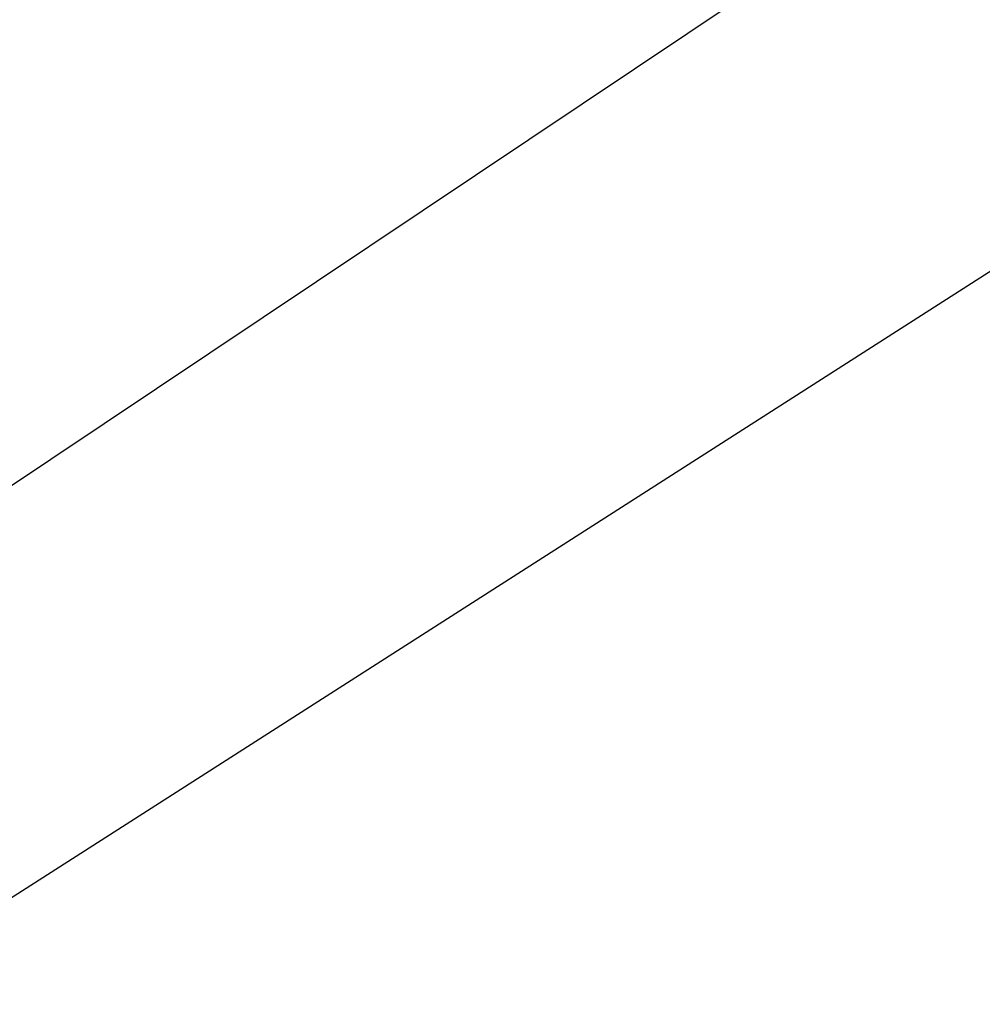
# Model space of a CAD drawing. Extents: x -219 to 381, y -9 to 31.
# Tile 115 of 256: x -0.609288 to -0.608428, y 18.234656 to 18.235535. Entities that reach past the tile are written whole.
import ezdxf

# ---------------------------------------------------------------- set-up
doc = ezdxf.new("R2010")
doc.units = 0
doc.header["$LTSCALE"] = 25.4
doc.layers.get('0').update_dxf_attribs({"color": 13, "linetype": 'CONTINUOUS'})

# ---------------------------------------------------------------- blocks, each defined once
blk = doc.blocks.new('IMPULSE-LED-S-8115_STL_1')
at = {"color": 250}
for p, q in [((-0.6753791, 18.19091225, 2.08437514), (-0.36038491, 18.40162849, 1.86508107)), ((-0.6753791, 18.19091225, 2.08437514), (-0.36038491, 18.40162849, 1.86508107)), ((-0.67607605, 18.19199944, 217.9337616), (-0.35697737, 18.39628029, 218.1525116)), ((-0.67607605, 18.19199944, 217.9337616), (-0.35697737, 18.39628029, 218.1525116))]:
    blk.add_line(p, q, dxfattribs=at)
mesh = blk.add_polyface(dxfattribs=at)
corners = [(-0.37838745, 18.43069458, 216.74967957), (-0.76162803, 18.33945847, 216.52409363), (-0.7026493, 18.2347126, 216.53092957)]
mesh.append_faces([[corners[k] for k in face] for face in [(0, 1, 2)]], dxfattribs={"color": 250})
mesh = blk.add_polyface(dxfattribs=at)
corners = [(-0.33161038, 18.35790634, 216.75567627), (-0.37838745, 18.43069458, 216.74967957), (-0.7026493, 18.2347126, 216.53092957)]
mesh.append_faces([[corners[k] for k in face] for face in [(0, 1, 2)]], dxfattribs={"color": 250})
mesh = blk.add_polyface(dxfattribs=at)
corners = [(-0.35284597, 18.38986206, 0.466111), (-0.70273799, 18.23485947, 0.68129641), (-0.72826761, 18.2783699, 0.67828852)]
mesh.append_faces([[corners[k] for k in face] for face in [(0, 1, 2)]], dxfattribs={"color": 250})
mesh = blk.add_polyface(dxfattribs=at)
corners = [(-0.30315214, 18.31756973, 218.1590271), (-0.33916643, 18.3690834, 218.15475464), (-0.60927045, 18.09430695, 217.9402771)]
mesh.append_faces([[corners[k] for k in face] for face in [(0, 1, 2)]], dxfattribs={"color": 250})
mesh = blk.add_polyface(dxfattribs=at)
corners = [(-0.23803508, 18.23431969, 218.1660614), (-0.30315214, 18.31756973, 218.1590271), (-0.60927045, 18.09430695, 217.9402771)]
mesh.append_faces([[corners[k] for k in face] for face in [(0, 1, 2)]], dxfattribs={"color": 250})
mesh = blk.add_polyface(dxfattribs=at)
corners = [(-0.71000582, 18.24698639, 217.84262085), (-0.62019336, 18.10943604, 217.85176086), (-0.60927045, 18.09430695, 217.9402771)]
mesh.append_faces([[corners[k] for k in face] for face in [(0, 1, 2)]], dxfattribs={"color": 250})

msp = doc.modelspace()

# ---------------------------------------------------------------- block references
at = {"color": 0}
msp.add_blockref('IMPULSE-LED-S-8115_STL_1', (0, 0), dxfattribs=at)

doc.saveas('drawing.dxf')
